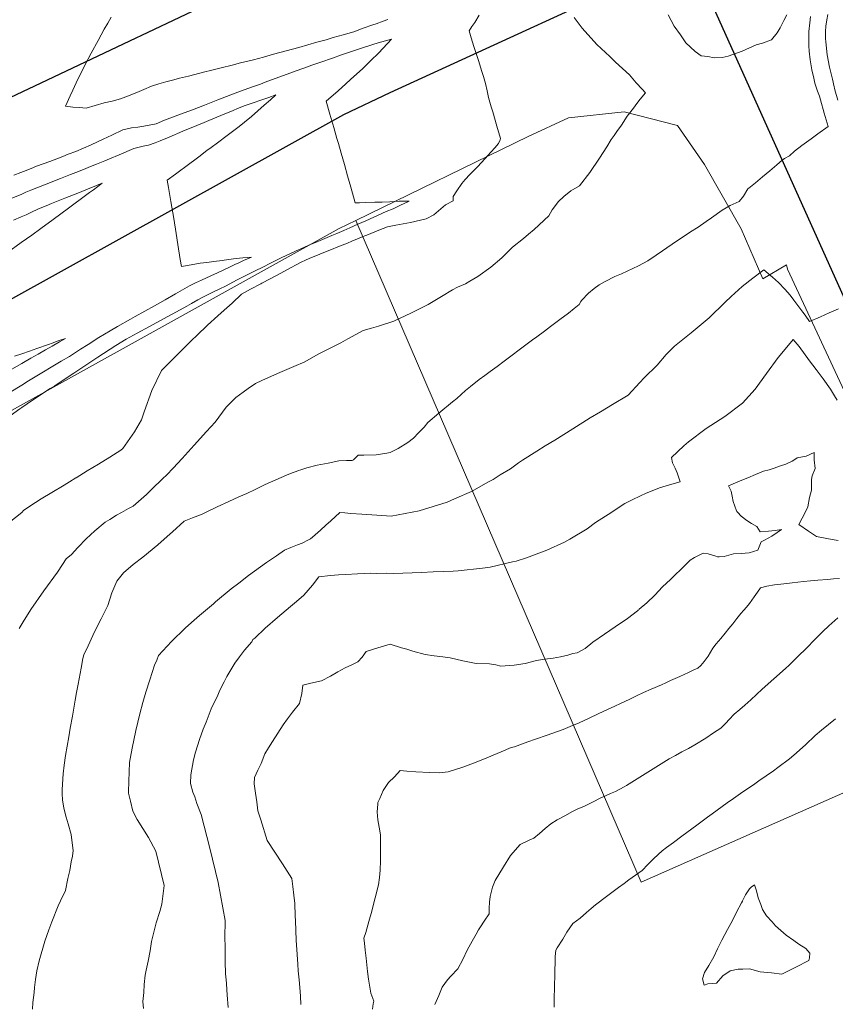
# Model space of a CAD drawing. Header units: inches. Extents: x 11351264 to 11356330, y 6702313 to 6706468.
# Tile 18 of 160: x 11352148 to 11352483, y 6703346 to 6703750. Entities that reach past the tile are written whole.
import ezdxf

# ---------------------------------------------------------------- set-up
doc = ezdxf.new("R2010")
doc.units = ezdxf.units.IN
doc.header["$MEASUREMENT"] = 0
doc.layers.add('Shumate_Contours_clip1', color=7, linetype='Continuous', lineweight=0)
doc.layers.add('Shumate_Parcels_clip1', color=7, linetype='Continuous', lineweight=0)
doc.layers.add('Shumate_Streets_clip1', color=7, linetype='Continuous')

msp = doc.modelspace()

# ---------------------------------------------------------------- linework, layer by layer
at = {"layer": 'Shumate_Contours_clip1'}
for points, elevation in [([(11352143.79, 6703544.09), (11352148.98, 6703548.24), (11352149.69, 6703548.95), (11352152.2, 6703550.86), (11352156.95, 6703553.76), (11352161.33, 6703556.42), (11352166.35, 6703559.46), (11352168.5, 6703560.76), (11352171.13, 6703562.39), (11352171.23, 6703562.45), (11352175.74, 6703565.24), (11352180.36, 6703568.08), (11352185, 6703570.92), (11352189.63, 6703573.76), (11352190.43, 6703574.4), (11352195.16, 6703581.26), (11352198, 6703586.19), (11352199.19, 6703589.47), (11352202.28, 6703598.22), (11352206.21, 6703606.5), (11352212.49, 6703612.68), (11352218.73, 6703618.89), (11352220.8, 6703620.81), (11352225.12, 6703625.02), (11352229.4, 6703628.93), (11352231.98, 6703631.17), (11352235.18, 6703634.1), (11352239.07, 6703637.75), (11352242.83, 6703639.78), (11352246.95, 6703642), (11352247.39, 6703642.22), (11352250.9, 6703644.11), (11352255.2, 6703646.41), (11352259.51, 6703648.7), (11352261.53, 6703649.77), (11352263.82, 6703651), (11352265.11, 6703651.59), (11352267.12, 6703652.48), (11352269.54, 6703653.46), (11352272.88, 6703654.82), (11352276.03, 6703656.1), (11352278.63, 6703657.17), (11352282.51, 6703658.74), (11352284.39, 6703659.51), (11352288.99, 6703661.38), (11352289.65, 6703661.66), (11352290.49, 6703662.01), (11352295.43, 6703664), (11352298.9, 6703665.4), (11352302.32, 6703666.04), (11352308.46, 6703667.2), (11352314.84, 6703668.69), (11352318.01, 6703670.26), (11352319.88, 6703671.88), (11352322.7, 6703674.43), (11352325.89, 6703676.01), (11352325.96, 6703677.89), (11352327.45, 6703680.19), (11352329.44, 6703683.13), (11352330.85, 6703684.82), (11352332.73, 6703686.83), (11352335.96, 6703690.2), (11352338.88, 6703693.27), (11352341.48, 6703696.09), (11352342.97, 6703697.75), (11352344.53, 6703699.55), (11352345.2, 6703701.02), (11352345.29, 6703701.65), (11352343.84, 6703706.63), (11352342.11, 6703712.56), (11352341.52, 6703714.57), (11352340.41, 6703718.38), (11352339.83, 6703721.23), (11352339.21, 6703724.12), (11352338.34, 6703727.05), (11352337.56, 6703729.5), (11352336.45, 6703733.18), (11352334.45, 6703739.35), (11352333.3, 6703742.96), (11352332.42, 6703745.85), (11352333.63, 6703747.62), (11352334.77, 6703749.27), (11352336.56, 6703752.23)], 1410), ([(11352462.81, 6703752.41), (11352461.62, 6703749.96), (11352460.06, 6703747.01), (11352458.82, 6703744.92), (11352456.52, 6703742.07), (11352452.74, 6703740.71), (11352450.21, 6703739.98), (11352444.48, 6703737.43), (11352438.76, 6703735.33), (11352436.2, 6703734.89), (11352433.03, 6703734.67), (11352430.33, 6703735.22), (11352427.63, 6703735.49), (11352425.18, 6703737.3), (11352421.4, 6703740.91), (11352419.11, 6703744.08), (11352416.51, 6703747.68), (11352414.04, 6703752.3)], 1414), ([(11352483.77, 6703717.28), (11352482.53, 6703721.64), (11352482.37, 6703722.21), (11352482.24, 6703722.78), (11352481.45, 6703725.99), (11352480.83, 6703728.72), (11352480.34, 6703730.85), (11352479.37, 6703735.89), (11352478.75, 6703741.33), (11352478.66, 6703742.64), (11352478.64, 6703743.94), (11352478.7, 6703745.46), (11352478.82, 6703747.7), (11352479.17, 6703750.24), (11352479.56, 6703752.52)], 1416), ([(11352147.89, 6703500.63), (11352149.55, 6703503.31), (11352152.64, 6703508.34), (11352158.04, 6703516.03), (11352163.64, 6703523.72), (11352165.58, 6703526.86), (11352167.21, 6703529.23), (11352169.28, 6703531.03), (11352172, 6703533.82), (11352175.42, 6703537.36), (11352178.95, 6703540.68), (11352183.14, 6703544.25), (11352185.05, 6703545.37), (11352187.86, 6703547.14), (11352189.84, 6703548.16), (11352192.73, 6703549.8), (11352194.65, 6703550.84), (11352200.06, 6703555.55), (11352202.34, 6703557.77), (11352206.66, 6703562.05), (11352208.4, 6703563.65), (11352210.99, 6703566.4), (11352214.76, 6703570.41), (11352219.68, 6703575.81), (11352224.68, 6703581.44), (11352228.31, 6703585.21), (11352232.78, 6703591.4), (11352236.72, 6703595.32), (11352239.79, 6703597.51), (11352241.75, 6703599.03), (11352244.83, 6703601.11), (11352247.4, 6703602.3), (11352253.9, 6703605.21), (11352260.48, 6703608.05), (11352265.06, 6703610.06), (11352270.56, 6703613.11), (11352276.32, 6703616.04), (11352279.83, 6703617.79), (11352282.63, 6703619.42), (11352288.92, 6703622.83), (11352292.47, 6703623.85), (11352295.34, 6703624.68), (11352301.52, 6703626.62), (11352308.85, 6703630.17), (11352315.66, 6703633.52), (11352321.06, 6703636.79), (11352325.67, 6703639.58), (11352327.7, 6703640.62), (11352330.97, 6703642.03), (11352332.8, 6703643.16), (11352336.07, 6703645.03), (11352341.34, 6703648.81), (11352345.87, 6703652.63), (11352348.07, 6703654.79), (11352350.26, 6703657.01), (11352354.74, 6703660.65), (11352356.82, 6703662.36), (11352359.13, 6703664.27), (11352365.17, 6703669.85), (11352366.55, 6703672.32), (11352369.16, 6703675.84), (11352371.35, 6703677.76), (11352374.19, 6703680.21), (11352377.72, 6703682.22), (11352381.97, 6703687.73), (11352385.88, 6703693.54), (11352388.92, 6703698.18), (11352390.77, 6703701.16), (11352391.96, 6703702.85), (11352393.09, 6703704.53), (11352394.94, 6703707.08), (11352397.35, 6703710.81), (11352399.84, 6703714.1), (11352401.26, 6703715.95), (11352402.67, 6703717.8), (11352404.78, 6703720.3), (11352403.38, 6703721.85), (11352400.91, 6703724.42), (11352399.61, 6703726.11), (11352398.27, 6703727.73), (11352392.51, 6703732.99), (11352390.13, 6703735.2), (11352384.81, 6703740.12), (11352378.83, 6703746.84), (11352375.6, 6703751.32)], 1412), ([(11352153.33, 6703344.46), (11352153.5, 6703347.19), (11352154, 6703351.28), (11352154.18, 6703353.35), (11352154.51, 6703356.65), (11352155.17, 6703360.23), (11352156.1, 6703364.25), (11352158.35, 6703372.34), (11352160.03, 6703376.96), (11352161.21, 6703380.27), (11352163.81, 6703386.79), (11352164.84, 6703388.86), (11352166.92, 6703393.15), (11352167.87, 6703398.04), (11352168.68, 6703401.39), (11352169.23, 6703404.89), (11352169.7, 6703407.17), (11352170, 6703409.52), (11352169.81, 6703411.62), (11352169.17, 6703416.13), (11352167.91, 6703420.52), (11352167.1, 6703423.2), (11352166.2, 6703426.93), (11352165.61, 6703430.33), (11352165.49, 6703432.78), (11352165.56, 6703433.56), (11352165.49, 6703434.62), (11352165.98, 6703441.05), (11352166.36, 6703444.59), (11352166.87, 6703448.46), (11352168.26, 6703456.11), (11352168.85, 6703459.77), (11352169.7, 6703464.71), (11352170.84, 6703471.21), (11352171.43, 6703474.4), (11352172.05, 6703477.76), (11352173.28, 6703484.34), (11352174, 6703488.33), (11352174.34, 6703489.79), (11352176.14, 6703493.48), (11352178.13, 6703497.68), (11352179.34, 6703500.27), (11352181.45, 6703504.63), (11352184.22, 6703510.07), (11352185.86, 6703515.3), (11352187.9, 6703520.05), (11352190.71, 6703523.43), (11352194.59, 6703526.84), (11352198.59, 6703529.87), (11352204.7, 6703534.89), (11352208.52, 6703538.31), (11352210.74, 6703540.26), (11352215.61, 6703544.65), (11352219.04, 6703546), (11352222.96, 6703547.53), (11352224.92, 6703548.45), (11352229.04, 6703550.58), (11352233.85, 6703552.72), (11352238.03, 6703554.67), (11352241.21, 6703556.05), (11352244.65, 6703557.6), (11352248.85, 6703559.66), (11352253.11, 6703561.61), (11352257.47, 6703563.51), (11352259.92, 6703564.5), (11352261.53, 6703565.08), (11352262.42, 6703565.36), (11352263.44, 6703565.69), (11352265.88, 6703566.57), (11352270.15, 6703567.66), (11352274.56, 6703568.47), (11352278.94, 6703569.34), (11352282.2, 6703569.56), (11352284.49, 6703569.58), (11352285.01, 6703569.85), (11352286.1, 6703570.87), (11352286.88, 6703571.65), (11352289.2, 6703571.77), (11352294.29, 6703571.86), (11352298.64, 6703572.48), (11352300.02, 6703572.87), (11352303.34, 6703574.4), (11352307.31, 6703576.89), (11352309.62, 6703578.66), (11352311.66, 6703580.85), (11352314.06, 6703583.25), (11352315.53, 6703585.14), (11352320.02, 6703589), (11352325.61, 6703593.53), (11352327.35, 6703594.91), (11352330.94, 6703598.24), (11352333.01, 6703599.89), (11352336.53, 6703602.77), (11352338.84, 6703604.46), (11352341.1, 6703606.08), (11352343.96, 6703608.08), (11352346.89, 6703610.3), (11352349.01, 6703611.88), (11352354.03, 6703615.74), (11352358.49, 6703619.09), (11352360.16, 6703620.29), (11352363.31, 6703622.65), (11352365.88, 6703624.53), (11352369.71, 6703627.38), (11352373.2, 6703630), (11352375.57, 6703631.9), (11352377.62, 6703633.54), (11352378.34, 6703634.7), (11352378.56, 6703635.16), (11352381.39, 6703638.16), (11352383.81, 6703640.14), (11352385.76, 6703641.58), (11352388.25, 6703643), (11352392.29, 6703645.03), (11352394.96, 6703646.17), (11352397.24, 6703647.15), (11352401.97, 6703649.43), (11352405.72, 6703651.5), (11352409.17, 6703653.82), (11352411.83, 6703655.56), (11352417.52, 6703659.47), (11352421.52, 6703662.14), (11352423.29, 6703663.34), (11352426.35, 6703665.31), (11352429.66, 6703667.56), (11352431.92, 6703669.14), (11352436.22, 6703672.26), (11352439.6, 6703674.14), (11352443.27, 6703675.78), (11352445.07, 6703678.03), (11352446.75, 6703680.93), (11352446.82, 6703680.96), (11352447.24, 6703681.31), (11352449.9, 6703683.49), (11352452.85, 6703685.93), (11352455.79, 6703688.37), (11352458.74, 6703690.82), (11352460.86, 6703692.67), (11352461.88, 6703693.44), (11352463.84, 6703694.56), (11352465.91, 6703696.43), (11352468.87, 6703698.69), (11352472.76, 6703701.51), (11352475.5, 6703703.5), (11352479.7, 6703706.55), (11352478.13, 6703712.05), (11352476.6, 6703717.43), (11352476.14, 6703718.92), (11352475.41, 6703721.06), (11352474.32, 6703724.3), (11352473.86, 6703726.35), (11352473.09, 6703729.75), (11352472.33, 6703733.93), (11352471.97, 6703737.41), (11352471.75, 6703739.65), (11352471.78, 6703743.13), (11352471.79, 6703745.5), (11352472.21, 6703749.03), (11352472.55, 6703751.73)], 1414), ([(11352299.14, 6703750.41), (11352297.19, 6703749.75), (11352294.33, 6703748.72), (11352292.98, 6703748.29), (11352288.97, 6703746.82), (11352285.18, 6703745.41), (11352280.84, 6703744.17), (11352276.73, 6703743), (11352273.74, 6703742.15), (11352270, 6703741.09), (11352266.27, 6703740.03), (11352262.53, 6703738.97), (11352257.43, 6703737.62), (11352252.19, 6703736.17), (11352248.09, 6703735.04), (11352243.99, 6703733.92), (11352238.71, 6703732.6), (11352235.25, 6703731.73), (11352230.69, 6703730.59), (11352226.37, 6703729.5), (11352224.01, 6703728.91), (11352217.37, 6703727.25), (11352213.65, 6703726.34), (11352211.32, 6703725.75), (11352207.98, 6703724.83), (11352205.19, 6703724), (11352202.13, 6703723.08), (11352199.02, 6703721.75), (11352197.14, 6703720.96), (11352193.4, 6703719.42), (11352189.39, 6703717.88), (11352186.03, 6703716.99), (11352182.78, 6703716.25), (11352179.02, 6703715.13), (11352175.37, 6703714.13), (11352172.66, 6703714.31), (11352169.94, 6703714.48), (11352166.88, 6703714.88), (11352168.84, 6703719.16), (11352169.91, 6703721.48), (11352171.29, 6703724.42), (11352172.25, 6703726.45), (11352173.67, 6703729.39), (11352174.84, 6703731.73), (11352177.37, 6703736.56), (11352180.23, 6703741.88), (11352182.77, 6703746.41), (11352184.24, 6703748.96), (11352185.67, 6703751.45)], 1410), ([(11352144.2, 6703587.86), (11352148.12, 6703590.66), (11352149.03, 6703591.24), (11352151.17, 6703592.74), (11352153.79, 6703594.53), (11352156.42, 6703596.31), (11352159.05, 6703598.08), (11352160.63, 6703599.06), (11352162.48, 6703600.22), (11352165.46, 6703602.21), (11352170.29, 6703605.37), (11352172.82, 6703607.06), (11352178.1, 6703610.51), (11352180.19, 6703611.9), (11352187.54, 6703616.75), (11352191.79, 6703619.25), (11352196.26, 6703621.7), (11352201.37, 6703624.49), (11352208.63, 6703628.47), (11352210.95, 6703629.76), (11352216.66, 6703632.89), (11352218.63, 6703634), (11352221.14, 6703635.38), (11352223.54, 6703636.73), (11352227.6, 6703638.7), (11352230.24, 6703640.01), (11352232.47, 6703641.11), (11352237.31, 6703643.59), (11352242.27, 6703646.14), (11352244.9, 6703647.42), (11352247.59, 6703648.73), (11352251.24, 6703650.59), (11352255.67, 6703652.86), (11352258.91, 6703654.34), (11352261.44, 6703655.48), (11352264.65, 6703656.89), (11352266.76, 6703657.81), (11352270.34, 6703659.37), (11352276.13, 6703661.79), (11352278.19, 6703662.64), (11352281.07, 6703663.91), (11352283.58, 6703665.01), (11352286.85, 6703666.45), (11352290.12, 6703667.9), (11352293.39, 6703669.35), (11352298.43, 6703671.61), (11352301.31, 6703672.83), (11352304, 6703674.07), (11352307.89, 6703675.87), (11352303.7, 6703675.96), (11352299.91, 6703675.63), (11352296.83, 6703675.55), (11352293.75, 6703675.46), (11352289.88, 6703675.33), (11352287.52, 6703675.25), (11352285.77, 6703675.18), (11352283.91, 6703681.69), (11352282.59, 6703686.3), (11352281.28, 6703690.9), (11352279.93, 6703695.63), (11352278.8, 6703699.57), (11352278.23, 6703701.56), (11352276.92, 6703706.12), (11352276.15, 6703708.83), (11352275.37, 6703711.54), (11352273.81, 6703716.96), (11352278.71, 6703721.23), (11352281.89, 6703724.06), (11352283.84, 6703725.8), (11352288.9, 6703730.39), (11352292.04, 6703733.43), (11352295.46, 6703736.75), (11352300.62, 6703742.36), (11352295.07, 6703740.91), (11352292.89, 6703740.2), (11352287.47, 6703738.4), (11352283.77, 6703737.15), (11352280.08, 6703735.89), (11352276.39, 6703734.63), (11352271.58, 6703732.98), (11352267.88, 6703731.65), (11352264.59, 6703730.45), (11352261.04, 6703729.18), (11352257.83, 6703728.04), (11352252.91, 6703726.21), (11352248.78, 6703724.67), (11352246.81, 6703723.97), (11352243.53, 6703722.8), (11352238.62, 6703720.98), (11352234.74, 6703719.53), (11352229.35, 6703717.49), (11352226, 6703716.16), (11352223.87, 6703715.32), (11352218.94, 6703713.44), (11352214, 6703711.55), (11352207.5, 6703709.1), (11352204.12, 6703707.68), (11352198.96, 6703706.63), (11352196.51, 6703706.3), (11352193.94, 6703705.95), (11352190.44, 6703705.17), (11352185.82, 6703703.01), (11352182.29, 6703701.31), (11352177.42, 6703699), (11352171.15, 6703696.34), (11352168.01, 6703695.14), (11352165.77, 6703694.29), (11352160.4, 6703692.25), (11352155.03, 6703690.21), (11352152.79, 6703689.36), (11352149.63, 6703688.13), (11352148.58, 6703687.7), (11352145.71, 6703686.64)], 1408), ([(11352143.71, 6703597.22), (11352148.99, 6703600.45), (11352151.72, 6703602.17), (11352154.43, 6703603.86), (11352157.87, 6703605.92), (11352161, 6703607.78), (11352165.11, 6703610.25), (11352168.45, 6703612.25), (11352173.05, 6703615.19), (11352176.12, 6703617.12), (11352180.54, 6703619.98), (11352182.84, 6703621.32), (11352185.2, 6703622.72), (11352188.19, 6703624.45), (11352193.52, 6703627.52), (11352195.4, 6703628.55), (11352203.34, 6703632.97), (11352207.71, 6703635.46), (11352212.02, 6703637.95), (11352217.75, 6703641.24), (11352220.21, 6703642.39), (11352222.68, 6703643.53), (11352226.54, 6703645.32), (11352229.18, 6703646.55), (11352231.83, 6703647.78), (11352234.47, 6703649), (11352236.68, 6703650.01), (11352237.45, 6703650.39), (11352239.95, 6703651.53), (11352243.23, 6703653), (11352239.64, 6703652.64), (11352236.89, 6703652.33), (11352233.74, 6703651.94), (11352231.19, 6703651.6), (11352227.72, 6703651.16), (11352224.81, 6703650.77), (11352222.17, 6703650.43), (11352218.38, 6703649.8), (11352214.42, 6703649.13), (11352213.97, 6703652.04), (11352213, 6703658.13), (11352212.25, 6703662.61), (11352211.29, 6703668.84), (11352210.14, 6703675.76), (11352209.14, 6703681.53), (11352208.61, 6703684.46), (11352212.05, 6703687.04), (11352213.63, 6703688.22), (11352216.26, 6703690.2), (11352221.55, 6703694.16), (11352224.91, 6703696.68), (11352226.58, 6703697.92), (11352229.24, 6703699.91), (11352233.15, 6703702.87), (11352238.11, 6703706.61), (11352240.27, 6703708.35), (11352243.2, 6703710.71), (11352245.79, 6703712.97), (11352248.37, 6703715.24), (11352250.94, 6703717.51), (11352253.14, 6703719.47), (11352250.33, 6703718.5), (11352247.07, 6703717.36), (11352243.81, 6703716.23), (11352240.55, 6703715.1), (11352237.5, 6703713.93), (11352235.6, 6703713.12), (11352230.63, 6703711.03), (11352225.66, 6703708.97), (11352223.76, 6703708.18), (11352220.71, 6703706.92), (11352215.07, 6703704.62), (11352209.46, 6703702.21), (11352205.75, 6703700.68), (11352203.67, 6703699.9), (11352200.86, 6703698.82), (11352198.75, 6703698.46), (11352194.87, 6703697.47), (11352188.91, 6703694.94), (11352184.96, 6703693.32), (11352183.05, 6703692.52), (11352179.59, 6703691.11), (11352177.17, 6703690.1), (11352174.22, 6703688.89), (11352171.1, 6703687.69), (11352168.86, 6703686.81), (11352164.88, 6703685.27), (11352158.88, 6703682.88), (11352152.7, 6703680.44), (11352150.64, 6703679.54), (11352148.63, 6703678.68), (11352142.78, 6703676.31)], 1406), ([(11352143.1, 6703654.83), (11352148.72, 6703658.89), (11352150.84, 6703660.42), (11352153.05, 6703662.01), (11352156.81, 6703664.73), (11352158.8, 6703666.18), (11352161.26, 6703667.96), (11352165.52, 6703671.11), (11352167.51, 6703672.58), (11352169.78, 6703674.27), (11352174.03, 6703677.42), (11352176.76, 6703679.45), (11352178.32, 6703680.61), (11352181.87, 6703683.26), (11352177.31, 6703681.41), (11352176.82, 6703681.22), (11352171.93, 6703679.25), (11352166.54, 6703677.09), (11352161.15, 6703674.93), (11352158.91, 6703674.03), (11352155.76, 6703672.77), (11352152.69, 6703671.31), (11352150.68, 6703670.37), (11352148.67, 6703669.43), (11352145.56, 6703668.08)], 1404), ([(11352198.83, 6703344.73), (11352198.6, 6703347.64), (11352198.95, 6703351.31), (11352199.1, 6703354.51), (11352199.54, 6703358.35), (11352199.99, 6703360.45), (11352200.72, 6703364.18), (11352201.67, 6703368.43), (11352202.17, 6703372.22), (11352204.1, 6703379.87), (11352205.56, 6703384.52), (11352206.44, 6703387.54), (11352207.33, 6703395.14), (11352204, 6703409.25), (11352200.95, 6703414.93), (11352198.62, 6703418.58), (11352196.33, 6703422.3), (11352194.52, 6703425.73), (11352193.55, 6703429.71), (11352192.73, 6703433.09), (11352192.71, 6703433.55), (11352192.86, 6703438.03), (11352193.16, 6703445.66), (11352194.19, 6703451.57), (11352195.73, 6703458.73), (11352197.39, 6703465.66), (11352198.62, 6703470.32), (11352199.79, 6703474.52), (11352201.52, 6703479.49), (11352203.37, 6703485.51), (11352204.3, 6703487.68), (11352205.08, 6703489.54), (11352210.31, 6703495.28), (11352215.92, 6703500.71), (11352218.6, 6703503.01), (11352221.78, 6703505.93), (11352227.55, 6703510.73), (11352227.81, 6703510.99), (11352228.47, 6703511.5), (11352234.78, 6703516.82), (11352237.92, 6703519.14), (11352241.95, 6703522.4), (11352249.28, 6703527.63), (11352253.43, 6703530.47), (11352256.66, 6703532.71), (11352259.31, 6703533.9), (11352262.04, 6703534.9), (11352263.99, 6703535.66), (11352266.61, 6703536.92), (11352267.34, 6703537.46), (11352268.17, 6703538.1), (11352271.5, 6703541.01), (11352273.61, 6703542.98), (11352275.77, 6703544.72), (11352279.38, 6703548.22), (11352281.41, 6703548.02), (11352283.92, 6703547.76), (11352288.5, 6703547.47), (11352294.53, 6703547.06), (11352300.53, 6703546.72), (11352311.93, 6703548.88), (11352323.48, 6703552.48), (11352326.47, 6703553.82), (11352333.45, 6703556.86), (11352340.35, 6703560.79), (11352342.34, 6703561.78), (11352345.23, 6703563.6), (11352349.42, 6703566.14), (11352351.1, 6703567.34), (11352352.71, 6703568.6), (11352354.35, 6703569.7), (11352360.18, 6703573.35), (11352363.7, 6703575.53), (11352367.58, 6703577.89), (11352374.98, 6703582.56), (11352382.09, 6703586.97), (11352386.31, 6703589.5), (11352391.3, 6703592.45), (11352397.7, 6703596.33), (11352402.47, 6703601.57), (11352404.21, 6703603.39), (11352409.55, 6703608.59), (11352413.31, 6703613.01), (11352416.66, 6703616.49), (11352423.6, 6703621.91), (11352430.94, 6703628.02), (11352437.51, 6703634.42), (11352439.99, 6703636.75), (11352444.46, 6703640.97), (11352448.77, 6703644.34), (11352453.37, 6703647.8), (11352456.88, 6703644.8), (11352459.33, 6703642.53), (11352462.01, 6703639.82), (11352464.09, 6703637.3), (11352465.66, 6703635.32), (11352468.18, 6703632.05), (11352469.37, 6703630.4), (11352470.3, 6703629.21), (11352472.11, 6703626.58), (11352476.6, 6703628.51), (11352480.19, 6703630.11), (11352483.91, 6703631.72)], 1416), ([(11352144.85, 6703607), (11352148.95, 6703609.34), (11352149.68, 6703609.79), (11352152.66, 6703611.5), (11352155.64, 6703613.21), (11352158.62, 6703614.92), (11352161.36, 6703616.48), (11352164.37, 6703618.2), (11352166.88, 6703619.63), (11352163.86, 6703618.55), (11352161.39, 6703617.68), (11352159.89, 6703617.16), (11352155.15, 6703615.5), (11352152.04, 6703614.42), (11352148.93, 6703613.34), (11352146.02, 6703612.34)], 1404), ([(11352233.58, 6703345.18), (11352233.22, 6703350.3), (11352233.06, 6703352.34), (11352232.88, 6703354.92), (11352232.68, 6703357.88), (11352232.52, 6703358.83), (11352232.56, 6703359.89), (11352232.44, 6703363.05), (11352232.4, 6703366.62), (11352232.37, 6703370.18), (11352232.23, 6703373.74), (11352232.4, 6703380.81), (11352229.5, 6703396.37), (11352226.12, 6703410.43), (11352222.52, 6703424.31), (11352220.8, 6703428.87), (11352219.93, 6703431.51), (11352219.11, 6703433.46), (11352218.21, 6703437.08), (11352218.35, 6703440.61), (11352219.45, 6703446.76), (11352220.23, 6703449.84), (11352221.88, 6703455.02), (11352223.39, 6703459.28), (11352224.63, 6703462.16), (11352226.68, 6703467.61), (11352229.31, 6703473.23), (11352230.25, 6703475.32), (11352232.02, 6703478.74), (11352233.12, 6703480.87), (11352236.4, 6703486.36), (11352238.27, 6703488.93), (11352240.32, 6703491.77), (11352243.28, 6703495.12), (11352243.78, 6703496.09), (11352244.54, 6703496.71), (11352248.77, 6703500.68), (11352253.84, 6703505.06), (11352257.44, 6703508.1), (11352259.24, 6703509.66), (11352261.63, 6703511.75), (11352264.65, 6703514.25), (11352268.17, 6703518.41), (11352270.81, 6703521.82), (11352275.6, 6703522.35), (11352278.84, 6703522.63), (11352281.83, 6703522.71), (11352286.72, 6703522.98), (11352292.17, 6703523.26), (11352294.53, 6703523.17), (11352298.52, 6703523.33), (11352301.46, 6703523.2), (11352312.95, 6703523.57), (11352317.73, 6703523.88), (11352325.84, 6703524.1), (11352327.93, 6703524.2), (11352337.95, 6703525.3), (11352341.14, 6703525.81), (11352350.22, 6703528.02), (11352351.7, 6703528.17), (11352355.94, 6703529.66), (11352364.3, 6703532.78), (11352371.53, 6703536.03), (11352373.78, 6703537.28), (11352380.9, 6703541.54), (11352384.29, 6703544.03), (11352391.04, 6703548.4), (11352393.61, 6703550.13), (11352396.31, 6703551.94), (11352399.04, 6703553.32), (11352402.99, 6703555.18), (11352404.87, 6703556), (11352410.56, 6703558.28), (11352414.7, 6703559.57), (11352419.07, 6703560.74), (11352417.73, 6703564.44), (11352416.92, 6703566.39), (11352415.93, 6703568.61), (11352415.52, 6703570.73), (11352420.57, 6703575.6), (11352422.49, 6703577.23), (11352429.74, 6703582.59), (11352437.39, 6703587.54), (11352444.58, 6703592.98), (11352449.86, 6703598.74), (11352454.49, 6703605.17), (11352459.2, 6703611.75), (11352460.74, 6703613.58), (11352465.4, 6703619.11), (11352467.88, 6703616.23), (11352472.09, 6703610.47), (11352474.77, 6703606.92), (11352477.63, 6703603.06), (11352480.72, 6703598.84), (11352482.36, 6703596.1), (11352483.41, 6703594.25)], 1418), ([(11352263.47, 6703346.43), (11352263.3, 6703349.75), (11352263.05, 6703353.34), (11352262.77, 6703356.5), (11352262.36, 6703360.22), (11352262.12, 6703362.94), (11352261.91, 6703366.89), (11352261.56, 6703372.78), (11352261.24, 6703380.67), (11352261.14, 6703382.68), (11352260.91, 6703387.79), (11352260.6, 6703391.27), (11352260.17, 6703394.79), (11352259.72, 6703398.12), (11352255.89, 6703404.13), (11352252.72, 6703408.83), (11352249.58, 6703413.71), (11352246.94, 6703422.11), (11352245.81, 6703425.82), (11352245.3, 6703429.49), (11352244.81, 6703433.11), (11352244.24, 6703436.88), (11352244.39, 6703439.43), (11352245.84, 6703442.45), (11352247.13, 6703445.18), (11352248.66, 6703449.13), (11352250.18, 6703451.67), (11352251.76, 6703454.28), (11352253.97, 6703457.74), (11352256.2, 6703461.16), (11352257.97, 6703463.57), (11352259.94, 6703466.32), (11352262.91, 6703469.85), (11352263.77, 6703473.88), (11352264.22, 6703477.35), (11352267.54, 6703478.22), (11352271.83, 6703479.16), (11352275.53, 6703481.09), (11352278.53, 6703482.8), (11352281.57, 6703484.51), (11352284.29, 6703485.73), (11352286.77, 6703486.93), (11352288.6, 6703488.83), (11352290.27, 6703491.15), (11352295, 6703492.69), (11352300.06, 6703494.12), (11352304.7, 6703492.73), (11352306.89, 6703492.1), (11352309.34, 6703491.35), (11352314.48, 6703490), (11352318.08, 6703489.36), (11352321.73, 6703489), (11352324.68, 6703488.51), (11352329.81, 6703487.39), (11352335.35, 6703486.25), (11352340.76, 6703486.08), (11352343.41, 6703485.64), (11352345.4, 6703485.22), (11352350.91, 6703485.56), (11352355.44, 6703486.24), (11352360.13, 6703487.45), (11352363.41, 6703487.98), (11352366.86, 6703488.42), (11352369.98, 6703489.01), (11352372.99, 6703489.72), (11352374.99, 6703490.31), (11352376.76, 6703490.61), (11352379.99, 6703492.46), (11352383.26, 6703495.06), (11352387.95, 6703498.3), (11352392.38, 6703501.31), (11352397.41, 6703504.75), (11352401.56, 6703507.86), (11352401.75, 6703508.07), (11352402.01, 6703508.28), (11352402.27, 6703508.49), (11352405.34, 6703511.14), (11352408.58, 6703514.34), (11352411.78, 6703517.65), (11352415.04, 6703520.77), (11352416.68, 6703522.3), (11352419.53, 6703525.05), (11352420.97, 6703526.49), (11352423.14, 6703528.59), (11352424.88, 6703529.75), (11352428.43, 6703531.57), (11352430.55, 6703531.22), (11352433.63, 6703530.28), (11352434.33, 6703530.03), (11352435.01, 6703530.04), (11352437.02, 6703530.19), (11352440.93, 6703531.25), (11352444.06, 6703531.37), (11352447.32, 6703531.71), (11352450.93, 6703532.74), (11352452.29, 6703536.12), (11352453.65, 6703536.79), (11352456.58, 6703538.47), (11352458.78, 6703539.98), (11352460.55, 6703541.2), (11352457.95, 6703540.87), (11352455.28, 6703540.54), (11352451.78, 6703540.31), (11352450.54, 6703542.47), (11352448.28, 6703543.73), (11352446.43, 6703544.91), (11352444.07, 6703546.66), (11352442.71, 6703548.15), (11352442.39, 6703548.45), (11352442.31, 6703548.55), (11352442.21, 6703548.67), (11352442.13, 6703548.86), (11352440.72, 6703552.71), (11352440.37, 6703554.86), (11352439.9, 6703556.97), (11352438.89, 6703559.09), (11352443.61, 6703561.14), (11352446.78, 6703562.38), (11352449.97, 6703563.78), (11352453.19, 6703565.11), (11352455.48, 6703565.72), (11352457.59, 6703566.35), (11352460.25, 6703567.28), (11352462.33, 6703568.02), (11352464.96, 6703569.21), (11352466.05, 6703569.9), (11352467.04, 6703570.67), (11352470.66, 6703571.35), (11352474.02, 6703572.86), (11352473.98, 6703571.04), (11352474.02, 6703570.55), (11352474.03, 6703569.85), (11352474.35, 6703566.24), (11352473.19, 6703563.27), (11352472.86, 6703561.67), (11352472.86, 6703557.29), (11352472.13, 6703554.31), (11352471.34, 6703550.51), (11352470.25, 6703548.17), (11352469.14, 6703545.89), (11352467.67, 6703543.32), (11352471.71, 6703540.48), (11352474.92, 6703538.41), (11352479.87, 6703537.46), (11352483.8, 6703536.68)], 1420), ([(11352292.86, 6703344.44), (11352293.02, 6703346.62), (11352293.35, 6703347.68), (11352292.13, 6703350.97), (11352291.58, 6703354.35), (11352291.2, 6703356.75), (11352290.79, 6703359.92), (11352290.45, 6703362.65), (11352290.15, 6703365.44), (11352289.79, 6703368.61), (11352289.5, 6703371.5), (11352289.31, 6703373.51), (11352290.09, 6703375.96), (11352291.35, 6703380.37), (11352292.56, 6703384.66), (11352293.25, 6703387.58), (11352293.95, 6703390.06), (11352295.31, 6703395.47), (11352295.74, 6703398.44), (11352295.96, 6703401.48), (11352296.07, 6703405.32), (11352296.12, 6703408.5), (11352296.12, 6703411.68), (11352296.04, 6703415.95), (11352295.56, 6703419.07), (11352294.97, 6703422.15), (11352294.73, 6703425.36), (11352294.99, 6703428.5), (11352294.97, 6703429.22), (11352295.79, 6703430.84), (11352297.24, 6703434.21), (11352299.42, 6703437.39), (11352301.79, 6703439.81), (11352304.14, 6703442.36), (11352306.93, 6703442.11), (11352310.61, 6703441.87), (11352316.15, 6703441.53), (11352320.12, 6703441.4), (11352323.79, 6703441.87), (11352329.93, 6703443.79), (11352334.31, 6703445.42), (11352338.01, 6703446.87), (11352345.54, 6703449.99), (11352349.74, 6703451.74), (11352351.04, 6703452.12), (11352356.56, 6703454.15), (11352359.62, 6703455.19), (11352364.43, 6703456.81), (11352368.32, 6703458.24), (11352370.99, 6703459.18), (11352373.85, 6703460.38), (11352377.65, 6703461.92), (11352381.71, 6703463.86), (11352385.4, 6703465.58), (11352389.19, 6703467.33), (11352392.21, 6703468.69), (11352394.57, 6703469.8), (11352398.31, 6703471.62), (11352401.11, 6703472.99), (11352403.92, 6703474.32), (11352407.11, 6703475.79), (11352411.3, 6703477.45), (11352413.18, 6703478.34), (11352415.07, 6703479.22), (11352417.94, 6703480.56), (11352418.84, 6703480.92), (11352422.49, 6703482.62), (11352423.23, 6703482.93), (11352424.7, 6703483.64), (11352426.26, 6703484.31), (11352427.49, 6703485.39), (11352428.93, 6703487.08), (11352430.46, 6703489.29), (11352432.45, 6703492.61), (11352433.84, 6703494.26), (11352435.76, 6703496.55), (11352437.52, 6703498.74), (11352439.03, 6703500.64), (11352440.6, 6703502.58), (11352442.29, 6703504.74), (11352443.94, 6703506.74), (11352445.12, 6703508.18), (11352446.19, 6703509.34), (11352447.43, 6703510.92), (11352449.42, 6703513.59), (11352450.69, 6703515.47), (11352452.03, 6703517.34), (11352454.59, 6703517.93), (11352457.78, 6703518.5), (11352461.54, 6703518.91), (11352464.92, 6703519.28), (11352469.64, 6703519.84), (11352472.55, 6703520.1), (11352475.46, 6703520.37), (11352479.5, 6703520.72), (11352481.93, 6703520.94), (11352484.36, 6703521.16)], 1422), ([(11352318.4, 6703346.42), (11352320.03, 6703350.06), (11352321.38, 6703353.47), (11352323.54, 6703356.47), (11352324.95, 6703357.93), (11352327.78, 6703361), (11352329.88, 6703364.81), (11352331.71, 6703368.6), (11352333.7, 6703372.41), (11352335.28, 6703375.18), (11352336.24, 6703376.98), (11352337.16, 6703378.29), (11352338.65, 6703380.54), (11352340.73, 6703383.58), (11352340.72, 6703385.92), (11352340.76, 6703388.37), (11352341.11, 6703390.7), (11352341.99, 6703394.51), (11352343.14, 6703397.26), (11352346.59, 6703402.84), (11352349.48, 6703407.43), (11352353.44, 6703411.96), (11352357.06, 6703413.79), (11352359.03, 6703414.57), (11352361.37, 6703416.52), (11352363.66, 6703418.52), (11352366.03, 6703420.44), (11352368.54, 6703422.09), (11352368.62, 6703422.14), (11352368.82, 6703422.27), (11352371.72, 6703423.78), (11352374.82, 6703425.5), (11352376.83, 6703426.5), (11352379.75, 6703427.79), (11352383.29, 6703429.55), (11352386.18, 6703431), (11352388.39, 6703432.02), (11352390.4, 6703432.92), (11352392.43, 6703433.79), (11352396.09, 6703435.64), (11352396.96, 6703436.18), (11352401.4, 6703438.94), (11352405.75, 6703441.69), (11352410.16, 6703444.45), (11352414.55, 6703447.09), (11352417.08, 6703448.48), (11352419.75, 6703449.96), (11352422.42, 6703451.39), (11352425.09, 6703452.91), (11352429.51, 6703455.67), (11352432.75, 6703457.79), (11352435.65, 6703459.79), (11352437.7, 6703461.75), (11352439.08, 6703463.27), (11352441.22, 6703465.41), (11352443.54, 6703467.39), (11352445.62, 6703469.2), (11352447.99, 6703471.38), (11352452.71, 6703475.75), (11352457.51, 6703479.95), (11352462.29, 6703484.17), (11352463.78, 6703485.54), (11352468.02, 6703489.83), (11352470.11, 6703491.89), (11352474.91, 6703496.8), (11352477.56, 6703499.4), (11352479.98, 6703501.7), (11352483.74, 6703504.99)], 1424), ([(11352367.38, 6703345.24), (11352367.32, 6703349.94), (11352367.42, 6703352.34), (11352367.5, 6703354.59), (11352367.58, 6703357.82), (11352367.63, 6703360.87), (11352367.68, 6703363.22), (11352367.79, 6703366.1), (11352368.01, 6703368.59), (11352368.6, 6703369.66), (11352370.96, 6703373.1), (11352372.55, 6703376.01), (11352375.05, 6703379.57), (11352378, 6703381.8), (11352380.58, 6703384.08), (11352382.56, 6703385.75), (11352384.25, 6703387.2), (11352388.76, 6703390.64), (11352393.74, 6703394.37), (11352396.02, 6703396.03), (11352397.98, 6703397.48), (11352403.41, 6703401.32), (11352405.79, 6703403.83), (11352408.23, 6703406.3), (11352411.61, 6703409.43), (11352413.45, 6703410.71), (11352416.27, 6703412.8), (11352419.72, 6703415.43), (11352425.91, 6703419.97), (11352430.28, 6703423.22), (11352432.09, 6703424.53), (11352438.31, 6703429.07), (11352440.85, 6703430.84), (11352444.8, 6703433.61), (11352449.13, 6703436.52), (11352451.33, 6703438.07), (11352457.25, 6703442.23), (11352459.04, 6703443.54), (11352463.88, 6703447.15), (11352465.61, 6703448.69), (11352470.5, 6703452.93), (11352474.37, 6703456.67), (11352476.95, 6703458.84), (11352482.76, 6703463.49)], 1426)]:
    msp.add_lwpolyline(points, dxfattribs=dict(at, elevation=elevation))
at = {"layer": 'Shumate_Contours_clip1', "elevation": 1428}
msp.add_lwpolyline([(11352428.21, 6703356.84), (11352429.02, 6703359.47), (11352430.8, 6703362.38), (11352432.8, 6703365.95), (11352434.33, 6703369.25), (11352436.12, 6703372.78), (11352437.39, 6703375.07), (11352438.44, 6703377.1), (11352439.78, 6703379.63), (11352441.26, 6703382.5), (11352442.14, 6703384.2), (11352444.24, 6703388.12), (11352444.59, 6703388.74), (11352444.65, 6703388.86), (11352445.86, 6703391.42), (11352447.49, 6703393.81), (11352448.2, 6703394.47), (11352449.52, 6703395.46), (11352450.28, 6703393.01), (11352451.07, 6703390.19), (11352452.09, 6703387.32), (11352452.79, 6703385.36), (11352454.45, 6703382.7), (11352456.78, 6703380.28), (11352458.07, 6703378.7), (11352462.48, 6703374.83), (11352465.71, 6703372.56), (11352467.69, 6703371.09), (11352470.56, 6703369.39), (11352472.26, 6703367.39), (11352472.1, 6703365.55), (11352471.75, 6703364.42), (11352466.42, 6703361.71), (11352460.68, 6703358.79), (11352456.44, 6703359.38), (11352451.85, 6703359.81), (11352447.43, 6703360.95), (11352444.8, 6703360.86), (11352442.77, 6703360.9), (11352439.47, 6703360.16), (11352436.5, 6703358.1), (11352433.88, 6703355.17), (11352430.31, 6703354.83), (11352428.88, 6703354.31)], close=True, dxfattribs=at)
at = {"layer": 'Shumate_Parcels_clip1'}
msp.add_lwpolyline([(11352548.88, 6703461), (11352403, 6703396.5), (11352286, 6703668), (11352356.65, 6703702.5), (11352373.25, 6703710.13), (11352396, 6703712.5), (11352418, 6703707), (11352429, 6703691), (11352444, 6703664.5), (11352453, 6703644), (11352462.63, 6703649.79), (11352463, 6703648), (11352505.03, 6703557.9), (11352507, 6703553), (11352525, 6703513)], close=True, dxfattribs=at)
msp.add_lwpolyline([(11351264.41, 6702313.21), (11351264.41, 6703163.44), (11351272.21, 6703166.51), (11351313.89, 6703184.29), (11351355.69, 6703202.65), (11351405.3, 6703226.44), (11351455.63, 6703250.6), (11351505.03, 6703275.3), (11351538.55, 6703292.4), (11351593, 6703318.5), (11351654.13, 6703349.51), (11351852.45, 6703441.51), (11352091.62, 6703560.61), (11352279.1, 6703664.69), (11352286, 6703668), (11352403, 6703396.5), (11352548.88, 6703461), (11352570, 6703415), (11352640, 6703238), (11352727, 6702976), (11352790, 6702790.5)], dxfattribs=at)
at = {"layer": 'Shumate_Streets_clip1', "color": 2}
for points in [[(11351586, 6703362), (11351633, 6703387.5), (11351681, 6703414), (11351729, 6703441.5), (11351776, 6703469.5), (11351808, 6703497), (11351840, 6703524), (11351873, 6703550), (11351906, 6703575), (11351940, 6703599.5), (11351975, 6703623), (11352010, 6703646), (11352046, 6703668), (11352082, 6703689), (11352312, 6703798), (11352396, 6703838)], [(11351586, 6703362), (11351835, 6703477.5), (11352073, 6703596), (11352281, 6703711.5), (11352300, 6703720.5), (11352423, 6703777)]]:
    msp.add_lwpolyline(points, dxfattribs=at)
at = {"layer": 'Shumate_Streets_clip1', "color": 4}
msp.add_lwpolyline([(11352423, 6703777), (11352521, 6703559), (11352539, 6703519), (11352584, 6703421), (11352654, 6703243), (11352741, 6702980.5), (11352804, 6702795.5), (11352811, 6702777), (11352817, 6702763), (11352819, 6702759), (11352827, 6702741), (11352836, 6702723.5), (11352846, 6702706.5), (11352856, 6702690), (11352868, 6702673.5), (11352879, 6702658), (11352881, 6702655.5)], dxfattribs=at)

doc.saveas('drawing.dxf')
